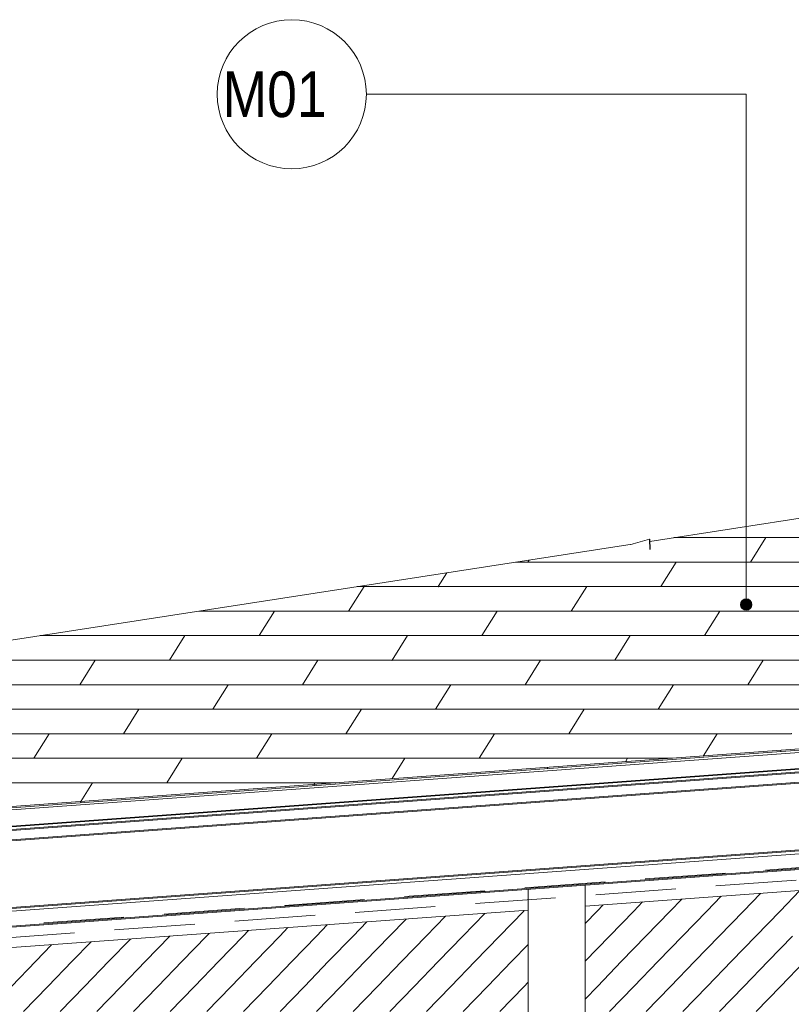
# Model space of a CAD drawing. Header units: millimetres. Extents: x -65 to 293624, y -1905 to 31061.
# Tile 100 of 256: x 49252 to 51283, y 20609 to 23201. Entities that reach past the tile are written whole.
import ezdxf

# ---------------------------------------------------------------- set-up
doc = ezdxf.new("R2010")
doc.units = ezdxf.units.MM
doc.header["$MEASUREMENT"] = 0
doc.linetypes.add('Hidden Line', pattern=[317.5, 211.666667, -105.833333])
for name, color, linetype in [('00 2D joon.AR', 7, 'Continuous'), ('00 Silt sein.AR', 7, 'Continuous'), ('1236 Katuslaed.AR', 7, 'Continuous'), ('1248 Vihmaveerennid.AR', 7, 'Continuous'), ('1253 Terrassipostid.AR', 7, 'Continuous'), ('1263 Katuse alusserv.AR', 7, 'Continuous'), ('1263 Katusekate - plekk.AR', 7, 'Continuous')]:
    doc.layers.add(name, color=color, linetype=linetype)
doc.styles.add('GENERATED_STYLE_4', font='txt', dxfattribs={"width": 0.84})

# ---------------------------------------------------------------- blocks, each defined once
blk = doc.blocks.new('Section Element_14_2', base_point=(-38239, 12361.4))
at = {"layer": '1253 Terrassipostid.AR', "color": 7, "linetype": 'Continuous', "lineweight": 13}
for p, q in [((50590.6, 20911.8), (50590.6, 13215.3)), ((50740.6, 13293.7), (50740.6, 20922.7))]:
    blk.add_line(p, q, dxfattribs=at)
blk = doc.blocks.new('*X286', base_point=(-38239, 12361.4))
at = {"layer": '1263 Katuse alusserv.AR', "color": 7, "linetype": 'Continuous', "lineweight": 13}
for p, q in [((50269.4, 20833.7), (50226, 20788.9)), ((50269.4, 20833.7), (50226, 20788.9)), ((50373.1, 20841.2), (50322.4, 20788.9)), ((50373.1, 20841.2), (50322.4, 20788.9)), ((50476.7, 20848.8), (50418.8, 20788.9)), ((50476.7, 20848.8), (50418.8, 20788.9)), ((50579.2, 20855), (50515.2, 20788.9)), ((50579.2, 20855), (50515.2, 20788.9)), ((50580.4, 20856.3), (50579.2, 20855)), ((50580.4, 20856.3), (50579.2, 20855)), ((49958.4, 20811.2), (49936.7, 20788.9)), ((49958.4, 20811.2), (49936.7, 20788.9)), ((50062, 20818.7), (50033.1, 20788.9)), ((50062, 20818.7), (50033.1, 20788.9)), ((50165.7, 20826.2), (50129.6, 20788.9)), ((50165.7, 20826.2), (50129.6, 20788.9)), ((49543.6, 20781.2), (49487.1, 20722.8)), ((49543.6, 20781.2), (49487.1, 20722.8)), ((49647.3, 20788.7), (49583.5, 20722.8)), ((49647.3, 20788.7), (49583.5, 20722.8)), ((49743.9, 20788.9), (49679.9, 20722.8)), ((49743.9, 20788.9), (49679.9, 20722.8)), ((49751, 20796.2), (49743.9, 20788.9)), ((49751, 20796.2), (49743.9, 20788.9)), ((49840.3, 20788.9), (49776.3, 20722.8)), ((49840.3, 20788.9), (49776.3, 20722.8)), ((49854.7, 20803.7), (49840.3, 20788.9)), ((49854.7, 20803.7), (49840.3, 20788.9)), ((49936.7, 20788.9), (49872.7, 20722.8)), ((49936.7, 20788.9), (49872.7, 20722.8)), ((50033.1, 20788.9), (49969.1, 20722.8)), ((50033.1, 20788.9), (49969.1, 20722.8)), ((50129.6, 20788.9), (50065.5, 20722.8)), ((50129.6, 20788.9), (50065.5, 20722.8)), ((50226, 20788.9), (50161.9, 20722.8)), ((50226, 20788.9), (50161.9, 20722.8)), ((50322.4, 20788.9), (50258.4, 20722.8)), ((50322.4, 20788.9), (50258.4, 20722.8)), ((50418.8, 20788.9), (50354.8, 20722.8)), ((50418.8, 20788.9), (50354.8, 20722.8)), ((50515.2, 20788.9), (50451.2, 20722.8)), ((50515.2, 20788.9), (50451.2, 20722.8)), ((49336.3, 20766.2), (49294.3, 20722.8)), ((49336.3, 20766.2), (49294.3, 20722.8)), ((49440, 20773.7), (49390.7, 20722.8)), ((49440, 20773.7), (49390.7, 20722.8)), ((50590.6, 20767.2), (50547.6, 20722.8)), ((50590.6, 20767.2), (50547.6, 20722.8)), ((49294.3, 20722.8), (49230.2, 20656.6)), ((49294.3, 20722.8), (49230.2, 20656.6)), ((49390.7, 20722.8), (49326.6, 20656.6)), ((49390.7, 20722.8), (49326.6, 20656.6)), ((49487.1, 20722.8), (49423.1, 20656.6)), ((49487.1, 20722.8), (49423.1, 20656.6)), ((49583.5, 20722.8), (49519.5, 20656.6)), ((49583.5, 20722.8), (49519.5, 20656.6)), ((49679.9, 20722.8), (49615.9, 20656.6)), ((49679.9, 20722.8), (49615.9, 20656.6)), ((49776.3, 20722.8), (49712.3, 20656.6)), ((49776.3, 20722.8), (49712.3, 20656.6)), ((49872.7, 20722.8), (49808.7, 20656.6)), ((49872.7, 20722.8), (49808.7, 20656.6)), ((49969.1, 20722.8), (49905.1, 20656.6)), ((49969.1, 20722.8), (49905.1, 20656.6)), ((50065.5, 20722.8), (50001.5, 20656.6)), ((50065.5, 20722.8), (50001.5, 20656.6)), ((50161.9, 20722.8), (50097.9, 20656.6)), ((50161.9, 20722.8), (50097.9, 20656.6)), ((50258.4, 20722.8), (50194.3, 20656.6)), ((50258.4, 20722.8), (50194.3, 20656.6)), ((50354.8, 20722.8), (50290.7, 20656.6)), ((50354.8, 20722.8), (50290.7, 20656.6)), ((50451.2, 20722.8), (50387.2, 20656.6)), ((50451.2, 20722.8), (50387.2, 20656.6)), ((50547.6, 20722.8), (50483.6, 20656.6)), ((50547.6, 20722.8), (50483.6, 20656.6)), ((49326.6, 20656.6), (49262.6, 20590.5)), ((49326.6, 20656.6), (49262.6, 20590.5)), ((49423.1, 20656.6), (49359, 20590.5)), ((49423.1, 20656.6), (49359, 20590.5)), ((49519.5, 20656.6), (49455.4, 20590.5)), ((49519.5, 20656.6), (49455.4, 20590.5)), ((49615.9, 20656.6), (49551.9, 20590.5)), ((49615.9, 20656.6), (49551.9, 20590.5)), ((49712.3, 20656.6), (49648.3, 20590.5)), ((49712.3, 20656.6), (49648.3, 20590.5)), ((49808.7, 20656.6), (49744.7, 20590.5)), ((49808.7, 20656.6), (49744.7, 20590.5)), ((49905.1, 20656.6), (49841.1, 20590.5)), ((49905.1, 20656.6), (49841.1, 20590.5)), ((50001.5, 20656.6), (49937.5, 20590.5)), ((50001.5, 20656.6), (49937.5, 20590.5)), ((50097.9, 20656.6), (50033.9, 20590.5)), ((50097.9, 20656.6), (50033.9, 20590.5)), ((50194.3, 20656.6), (50130.3, 20590.5)), ((50194.3, 20656.6), (50130.3, 20590.5)), ((50290.7, 20656.6), (50226.7, 20590.5)), ((50290.7, 20656.6), (50226.7, 20590.5)), ((50387.2, 20656.6), (50323.1, 20590.5)), ((50387.2, 20656.6), (50323.1, 20590.5)), ((50483.6, 20656.6), (50419.5, 20590.5)), ((50483.6, 20656.6), (50419.5, 20590.5)), ((50580, 20656.6), (50516, 20590.5)), ((50580, 20656.6), (50516, 20590.5)), ((50590.6, 20667.6), (50580, 20656.6)), ((50590.6, 20667.6), (50580, 20656.6))]:
    blk.add_line(p, q, dxfattribs=at)
blk = doc.blocks.new('*X287', base_point=(-38239, 12361.4))
at = {"layer": '1263 Katuse alusserv.AR', "color": 7, "linetype": 'Continuous', "lineweight": 13}
for p, q in [((50269.4, 20833.7), (50226, 20788.9)), ((50269.4, 20833.7), (50226, 20788.9)), ((50373.1, 20841.2), (50322.4, 20788.9)), ((50373.1, 20841.2), (50322.4, 20788.9)), ((50476.7, 20848.8), (50418.8, 20788.9)), ((50476.7, 20848.8), (50418.8, 20788.9)), ((50579.2, 20855), (50515.2, 20788.9)), ((50579.2, 20855), (50515.2, 20788.9)), ((50580.4, 20856.3), (50579.2, 20855)), ((50580.4, 20856.3), (50579.2, 20855)), ((49958.4, 20811.2), (49936.7, 20788.9)), ((49958.4, 20811.2), (49936.7, 20788.9)), ((50062, 20818.7), (50033.1, 20788.9)), ((50062, 20818.7), (50033.1, 20788.9)), ((50165.7, 20826.2), (50129.6, 20788.9)), ((50165.7, 20826.2), (50129.6, 20788.9)), ((49543.6, 20781.2), (49487.1, 20722.8)), ((49543.6, 20781.2), (49487.1, 20722.8)), ((49647.3, 20788.7), (49583.5, 20722.8)), ((49647.3, 20788.7), (49583.5, 20722.8)), ((49743.9, 20788.9), (49679.9, 20722.8)), ((49743.9, 20788.9), (49679.9, 20722.8)), ((49751, 20796.2), (49743.9, 20788.9)), ((49751, 20796.2), (49743.9, 20788.9)), ((49840.3, 20788.9), (49776.3, 20722.8)), ((49840.3, 20788.9), (49776.3, 20722.8)), ((49854.7, 20803.7), (49840.3, 20788.9)), ((49854.7, 20803.7), (49840.3, 20788.9)), ((49936.7, 20788.9), (49872.7, 20722.8)), ((49936.7, 20788.9), (49872.7, 20722.8)), ((50033.1, 20788.9), (49969.1, 20722.8)), ((50033.1, 20788.9), (49969.1, 20722.8)), ((50129.6, 20788.9), (50065.5, 20722.8)), ((50129.6, 20788.9), (50065.5, 20722.8)), ((50226, 20788.9), (50161.9, 20722.8)), ((50226, 20788.9), (50161.9, 20722.8)), ((50322.4, 20788.9), (50258.4, 20722.8)), ((50322.4, 20788.9), (50258.4, 20722.8)), ((50418.8, 20788.9), (50354.8, 20722.8)), ((50418.8, 20788.9), (50354.8, 20722.8)), ((50515.2, 20788.9), (50451.2, 20722.8)), ((50515.2, 20788.9), (50451.2, 20722.8)), ((49336.3, 20766.2), (49294.3, 20722.8)), ((49336.3, 20766.2), (49294.3, 20722.8)), ((49440, 20773.7), (49390.7, 20722.8)), ((49440, 20773.7), (49390.7, 20722.8)), ((50590.6, 20767.2), (50547.6, 20722.8)), ((50590.6, 20767.2), (50547.6, 20722.8)), ((49294.3, 20722.8), (49230.2, 20656.6)), ((49294.3, 20722.8), (49230.2, 20656.6)), ((49390.7, 20722.8), (49326.6, 20656.6)), ((49390.7, 20722.8), (49326.6, 20656.6)), ((49487.1, 20722.8), (49423.1, 20656.6)), ((49487.1, 20722.8), (49423.1, 20656.6)), ((49583.5, 20722.8), (49519.5, 20656.6)), ((49583.5, 20722.8), (49519.5, 20656.6)), ((49679.9, 20722.8), (49615.9, 20656.6)), ((49679.9, 20722.8), (49615.9, 20656.6)), ((49776.3, 20722.8), (49712.3, 20656.6)), ((49776.3, 20722.8), (49712.3, 20656.6)), ((49872.7, 20722.8), (49808.7, 20656.6)), ((49872.7, 20722.8), (49808.7, 20656.6)), ((49969.1, 20722.8), (49905.1, 20656.6)), ((49969.1, 20722.8), (49905.1, 20656.6)), ((50065.5, 20722.8), (50001.5, 20656.6)), ((50065.5, 20722.8), (50001.5, 20656.6)), ((50161.9, 20722.8), (50097.9, 20656.6)), ((50161.9, 20722.8), (50097.9, 20656.6)), ((50258.4, 20722.8), (50194.3, 20656.6)), ((50258.4, 20722.8), (50194.3, 20656.6)), ((50354.8, 20722.8), (50290.7, 20656.6)), ((50354.8, 20722.8), (50290.7, 20656.6)), ((50451.2, 20722.8), (50387.2, 20656.6)), ((50451.2, 20722.8), (50387.2, 20656.6)), ((50547.6, 20722.8), (50483.6, 20656.6)), ((50547.6, 20722.8), (50483.6, 20656.6)), ((49326.6, 20656.6), (49262.6, 20590.5)), ((49326.6, 20656.6), (49262.6, 20590.5)), ((49423.1, 20656.6), (49359, 20590.5)), ((49423.1, 20656.6), (49359, 20590.5)), ((49519.5, 20656.6), (49455.4, 20590.5)), ((49519.5, 20656.6), (49455.4, 20590.5)), ((49615.9, 20656.6), (49551.9, 20590.5)), ((49615.9, 20656.6), (49551.9, 20590.5)), ((49712.3, 20656.6), (49648.3, 20590.5)), ((49712.3, 20656.6), (49648.3, 20590.5)), ((49808.7, 20656.6), (49744.7, 20590.5)), ((49808.7, 20656.6), (49744.7, 20590.5)), ((49905.1, 20656.6), (49841.1, 20590.5)), ((49905.1, 20656.6), (49841.1, 20590.5)), ((50001.5, 20656.6), (49937.5, 20590.5)), ((50001.5, 20656.6), (49937.5, 20590.5)), ((50097.9, 20656.6), (50033.9, 20590.5)), ((50097.9, 20656.6), (50033.9, 20590.5)), ((50194.3, 20656.6), (50130.3, 20590.5)), ((50194.3, 20656.6), (50130.3, 20590.5)), ((50290.7, 20656.6), (50226.7, 20590.5)), ((50290.7, 20656.6), (50226.7, 20590.5)), ((50387.2, 20656.6), (50323.1, 20590.5)), ((50387.2, 20656.6), (50323.1, 20590.5)), ((50483.6, 20656.6), (50419.5, 20590.5)), ((50483.6, 20656.6), (50419.5, 20590.5)), ((50580, 20656.6), (50516, 20590.5)), ((50580, 20656.6), (50516, 20590.5)), ((50590.6, 20667.6), (50580, 20656.6)), ((50590.6, 20667.6), (50580, 20656.6))]:
    blk.add_line(p, q, dxfattribs=at)
blk = doc.blocks.new('*X288', base_point=(-38239, 12361.4))
at = {"layer": '1263 Katuse alusserv.AR', "color": 7, "linetype": 'Continuous', "lineweight": 13}
for p, q in [((50995.1, 20886.3), (50964.9, 20855)), ((50995.1, 20886.3), (50964.9, 20855)), ((51098.8, 20893.8), (51061.3, 20855)), ((51098.8, 20893.8), (51061.3, 20855)), ((51202.5, 20901.3), (51157.7, 20855)), ((51202.5, 20901.3), (51157.7, 20855)), ((51306.1, 20908.8), (51254.1, 20855)), ((51306.1, 20908.8), (51254.1, 20855)), ((50787.8, 20871.3), (50772, 20855)), ((50787.8, 20871.3), (50772, 20855)), ((50891.4, 20878.8), (50868.4, 20855)), ((50891.4, 20878.8), (50868.4, 20855)), ((50772, 20855), (50740.6, 20822.5)), ((50772, 20855), (50740.6, 20822.5)), ((50868.4, 20855), (50804.4, 20788.9)), ((50868.4, 20855), (50804.4, 20788.9)), ((50964.9, 20855), (50900.8, 20788.9)), ((50964.9, 20855), (50900.8, 20788.9)), ((51061.3, 20855), (50997.2, 20788.9)), ((51061.3, 20855), (50997.2, 20788.9)), ((51157.7, 20855), (51093.7, 20788.9)), ((51157.7, 20855), (51093.7, 20788.9)), ((51254.1, 20855), (51190.1, 20788.9)), ((51254.1, 20855), (51190.1, 20788.9)), ((50804.4, 20788.9), (50740.6, 20722.9)), ((50804.4, 20788.9), (50740.6, 20722.9)), ((50900.8, 20788.9), (50836.8, 20722.8)), ((50900.8, 20788.9), (50836.8, 20722.8)), ((50997.2, 20788.9), (50933.2, 20722.8)), ((50997.2, 20788.9), (50933.2, 20722.8)), ((51093.7, 20788.9), (51029.6, 20722.8)), ((51093.7, 20788.9), (51029.6, 20722.8)), ((51190.1, 20788.9), (51126, 20722.8)), ((51190.1, 20788.9), (51126, 20722.8)), ((51286.5, 20788.9), (51222.5, 20722.8)), ((51286.5, 20788.9), (51222.5, 20722.8)), ((50836.8, 20722.8), (50772.8, 20656.6)), ((50836.8, 20722.8), (50772.8, 20656.6)), ((50933.2, 20722.8), (50869.2, 20656.6)), ((50933.2, 20722.8), (50869.2, 20656.6)), ((51029.6, 20722.8), (50965.6, 20656.6)), ((51029.6, 20722.8), (50965.6, 20656.6)), ((51126, 20722.8), (51062, 20656.6)), ((51126, 20722.8), (51062, 20656.6)), ((51222.5, 20722.8), (51158.4, 20656.6)), ((51222.5, 20722.8), (51158.4, 20656.6)), ((51318.9, 20722.8), (51254.8, 20656.6)), ((51318.9, 20722.8), (51254.8, 20656.6)), ((50772.8, 20656.6), (50740.6, 20623.4)), ((50772.8, 20656.6), (50740.6, 20623.4)), ((50869.2, 20656.6), (50805.2, 20590.5)), ((50869.2, 20656.6), (50805.2, 20590.5)), ((50965.6, 20656.6), (50901.6, 20590.5)), ((50965.6, 20656.6), (50901.6, 20590.5)), ((51062, 20656.6), (50998, 20590.5)), ((51062, 20656.6), (50998, 20590.5)), ((51158.4, 20656.6), (51094.4, 20590.5)), ((51158.4, 20656.6), (51094.4, 20590.5)), ((51254.8, 20656.6), (51190.8, 20590.5)), ((51254.8, 20656.6), (51190.8, 20590.5))]:
    blk.add_line(p, q, dxfattribs=at)
blk = doc.blocks.new('*X289', base_point=(-38239, 12361.4))
at = {"layer": '1263 Katuse alusserv.AR', "color": 7, "linetype": 'Continuous', "lineweight": 13}
for p, q in [((50995.1, 20886.3), (50964.9, 20855)), ((50995.1, 20886.3), (50964.9, 20855)), ((51098.8, 20893.8), (51061.3, 20855)), ((51098.8, 20893.8), (51061.3, 20855)), ((51202.5, 20901.3), (51157.7, 20855)), ((51202.5, 20901.3), (51157.7, 20855)), ((51306.1, 20908.8), (51254.1, 20855)), ((51306.1, 20908.8), (51254.1, 20855)), ((50787.8, 20871.3), (50772, 20855)), ((50787.8, 20871.3), (50772, 20855)), ((50891.4, 20878.8), (50868.4, 20855)), ((50891.4, 20878.8), (50868.4, 20855)), ((50772, 20855), (50740.6, 20822.5)), ((50772, 20855), (50740.6, 20822.5)), ((50868.4, 20855), (50804.4, 20788.9)), ((50868.4, 20855), (50804.4, 20788.9)), ((50964.9, 20855), (50900.8, 20788.9)), ((50964.9, 20855), (50900.8, 20788.9)), ((51061.3, 20855), (50997.2, 20788.9)), ((51061.3, 20855), (50997.2, 20788.9)), ((51157.7, 20855), (51093.7, 20788.9)), ((51157.7, 20855), (51093.7, 20788.9)), ((51254.1, 20855), (51190.1, 20788.9)), ((51254.1, 20855), (51190.1, 20788.9)), ((50804.4, 20788.9), (50740.6, 20722.9)), ((50804.4, 20788.9), (50740.6, 20722.9)), ((50900.8, 20788.9), (50836.8, 20722.8)), ((50900.8, 20788.9), (50836.8, 20722.8)), ((50997.2, 20788.9), (50933.2, 20722.8)), ((50997.2, 20788.9), (50933.2, 20722.8)), ((51093.7, 20788.9), (51029.6, 20722.8)), ((51093.7, 20788.9), (51029.6, 20722.8)), ((51190.1, 20788.9), (51126, 20722.8)), ((51190.1, 20788.9), (51126, 20722.8)), ((51286.5, 20788.9), (51222.5, 20722.8)), ((51286.5, 20788.9), (51222.5, 20722.8)), ((50836.8, 20722.8), (50772.8, 20656.6)), ((50836.8, 20722.8), (50772.8, 20656.6)), ((50933.2, 20722.8), (50869.2, 20656.6)), ((50933.2, 20722.8), (50869.2, 20656.6)), ((51029.6, 20722.8), (50965.6, 20656.6)), ((51029.6, 20722.8), (50965.6, 20656.6)), ((51126, 20722.8), (51062, 20656.6)), ((51126, 20722.8), (51062, 20656.6)), ((51222.5, 20722.8), (51158.4, 20656.6)), ((51222.5, 20722.8), (51158.4, 20656.6)), ((51318.9, 20722.8), (51254.8, 20656.6)), ((51318.9, 20722.8), (51254.8, 20656.6)), ((50772.8, 20656.6), (50740.6, 20623.4)), ((50772.8, 20656.6), (50740.6, 20623.4)), ((50869.2, 20656.6), (50805.2, 20590.5)), ((50869.2, 20656.6), (50805.2, 20590.5)), ((50965.6, 20656.6), (50901.6, 20590.5)), ((50965.6, 20656.6), (50901.6, 20590.5)), ((51062, 20656.6), (50998, 20590.5)), ((51062, 20656.6), (50998, 20590.5)), ((51158.4, 20656.6), (51094.4, 20590.5)), ((51158.4, 20656.6), (51094.4, 20590.5)), ((51254.8, 20656.6), (51190.8, 20590.5)), ((51254.8, 20656.6), (51190.8, 20590.5))]:
    blk.add_line(p, q, dxfattribs=at)
blk = doc.blocks.new('Section Element_244_2', base_point=(-38239, 12361.4))
at = {"layer": '1263 Katuse alusserv.AR', "lineweight": 0}
for name in ['*X288', '*X289', '*X286', '*X287']:
    blk.add_blockref(name, (-38239, 12361.4), dxfattribs=at)
blk = doc.blocks.new('Section Element_245_2', base_point=(-38239, 12361.4))
at = {"layer": '1248 Vihmaveerennid.AR', "color": 7, "linetype": 'Continuous', "lineweight": 13}
for p, q in [((50909.9, 21833.7), (50861.3, 21819.7)), ((50911.2, 21806), (50909.9, 21833.7)), ((50909.9, 21833.7), (50910.6, 21833.7)), ((50910.6, 21833.7), (50911.9, 21806.3))]:
    blk.add_line(p, q, dxfattribs=at)
blk = doc.blocks.new('Section Element_247_2', base_point=(-38239, 12361.4))
at = {"layer": '1248 Vihmaveerennid.AR', "color": 7, "linetype": 'Continuous', "lineweight": 13}
for p, q in [((43896.7, 20736.8), (63099, 22140.4)), ((43896.7, 20730.9), (63099, 22134.5)), ((43896.7, 20688.6), (63114.5, 22093.3)), ((43896.7, 20686.4), (63114.8, 22091.1)), ((43896.7, 20680), (63115.4, 22084.8)), ((43896.7, 20676.8), (63100.2, 22080.4)), ((43896.7, 20652.3), (63105.3, 22056.4)), ((43896.7, 20649.8), (63108.4, 22054)), ((43896.7, 20474.4), (63171.2, 21883.3)), ((43896.7, 20471.7), (63174.2, 21880.8)), ((44135.6, 20481.9), (63115.6, 21869.2)), ((44135.6, 20443.1), (63115.6, 21830.4)), ((44135.6, 20439.9), (63115.6, 21827.3))]:
    blk.add_line(p, q, dxfattribs=at)
blk = doc.blocks.new('*X332', base_point=(-38239, 12361.4))
at = {"layer": '1263 Katusekate - plekk.AR', "color": 7, "linetype": 'Continuous', "lineweight": 13}
for p, q in [((50974.3, 21837.6), (51607.1, 21837.6)), ((51216.4, 21837.6), (51175.9, 21773.1)), ((51175.9, 21773.1), (50557.3, 21773.1)), ((50557.3, 21773.1), (50589.8, 21773.1)), ((50593.3, 21778.6), (50589.8, 21773.1)), ((50589.8, 21773.1), (51371.3, 21773.1)), ((50980.5, 21773.1), (50940.1, 21708.6)), ((51566.7, 21773.1), (51175.9, 21773.1)), ((50376.9, 21745.1), (50353.9, 21708.6)), ((50158.6, 21708.6), (50118.1, 21644.1)), ((50140.3, 21708.6), (50353.9, 21708.6)), ((50140.3, 21708.6), (50353.9, 21708.6)), ((50353.9, 21708.6), (51135.4, 21708.6)), ((50353.9, 21708.6), (51526.2, 21708.6)), ((50744.7, 21708.6), (50704.2, 21644.1)), ((51135.4, 21708.6), (51526.2, 21708.6)), ((49723.4, 21644.1), (50313.5, 21644.1)), ((49922.7, 21644.1), (49882.2, 21579.6)), ((50313.5, 21644.1), (51485.7, 21644.1)), ((50508.8, 21644.1), (50468.4, 21579.6)), ((51095, 21644.1), (51054.5, 21579.6)), ((49882.2, 21579.6), (49306.4, 21579.6)), ((49306.4, 21579.6), (50077.6, 21579.6)), ((49686.9, 21579.6), (49646.4, 21515)), ((50273, 21579.6), (49882.2, 21579.6)), ((50077.6, 21579.6), (50273, 21579.6)), ((50273, 21579.6), (50232.5, 21515)), ((51054.5, 21579.6), (50273, 21579.6)), ((50273, 21579.6), (50468.4, 21579.6)), ((50468.4, 21579.6), (51249.9, 21579.6)), ((50859.1, 21579.6), (50818.7, 21515)), ((51445.3, 21579.6), (51054.5, 21579.6)), ((51249.9, 21579.6), (51445.3, 21579.6)), ((49060.3, 21515), (49841.8, 21515)), ((49060.3, 21515), (50232.5, 21515)), ((49451, 21515), (49410.6, 21450.5)), ((49841.8, 21515), (50232.5, 21515)), ((50037.1, 21515), (49996.7, 21450.5)), ((50232.5, 21515), (51014, 21515)), ((50232.5, 21515), (51404.8, 21515)), ((50623.3, 21515), (50582.8, 21450.5)), ((51014, 21515), (51404.8, 21515)), ((51209.4, 21515), (51168.9, 21450.5)), ((49019.8, 21450.5), (50192.1, 21450.5)), ((49801.3, 21450.5), (49760.8, 21386)), ((50192.1, 21450.5), (51364.3, 21450.5)), ((50387.4, 21450.5), (50347, 21386)), ((50973.6, 21450.5), (50933.1, 21386)), ((49760.8, 21386), (48979.3, 21386)), ((49174.7, 21386), (49956.2, 21386)), ((49565.5, 21386), (49525, 21321.5)), ((50151.6, 21386), (49760.8, 21386)), ((49956.2, 21386), (50151.6, 21386)), ((50151.6, 21386), (50111.1, 21321.5)), ((50933.1, 21386), (50151.6, 21386)), ((50151.6, 21386), (50347, 21386)), ((50347, 21386), (51128.5, 21386)), ((50737.7, 21386), (50697.3, 21321.5)), ((51323.9, 21386), (50933.1, 21386)), ((51128.5, 21386), (51323.9, 21386)), ((48938.9, 21321.5), (49720.4, 21321.5)), ((48938.9, 21321.5), (50111.1, 21321.5)), ((49329.6, 21321.5), (49289.1, 21257)), ((49720.4, 21321.5), (50111.1, 21321.5)), ((49915.7, 21321.5), (49875.3, 21257)), ((50111.1, 21321.5), (50892.6, 21321.5)), ((50111.1, 21321.5), (51283.4, 21321.5)), ((50501.9, 21321.5), (50461.4, 21257)), ((50892.6, 21321.5), (51283.4, 21321.5)), ((51088, 21321.5), (51051.2, 21262.9)), ((48898.4, 21257), (50070.7, 21257)), ((49679.9, 21257), (49639.4, 21192.5)), ((50070.7, 21257), (50970.4, 21257)), ((50266, 21257), (50232.3, 21203.3)), ((50852.2, 21257), (50846.5, 21248)), ((49639.4, 21192.5), (48857.9, 21192.5)), ((49053.3, 21192.5), (49834.8, 21192.5)), ((49444.1, 21192.5), (49413.4, 21143.6)), ((50030.2, 21192.5), (49639.4, 21192.5)), ((49834.8, 21192.5), (50030.2, 21192.5)), ((50030.2, 21192.5), (50027.6, 21188.4)), ((50084.8, 21192.5), (50030.2, 21192.5)), ((50030.2, 21192.5), (50084.8, 21192.5))]:
    blk.add_line(p, q, dxfattribs=at)
for p in [(50353.9, 21708.6), (50353.9, 21708.6), (50353.9, 21708.6), (50353.9, 21708.6), (50232.5, 21515), (50232.5, 21515), (50232.5, 21515), (50232.5, 21515), (50111.1, 21321.5), (50111.1, 21321.5), (50111.1, 21321.5), (50111.1, 21321.5), (51283.4, 21321.5), (51283.4, 21321.5)]:
    blk.add_point(p, dxfattribs=at)
blk = doc.blocks.new('*X333', base_point=(-38239, 12361.4))
at = {"layer": '1263 Katusekate - plekk.AR', "color": 7, "linetype": 'Continuous', "lineweight": 13}
for p, q in [((51256, 21277.8), (51256, 21274.7)), ((50641.8, 21233.1), (50641.8, 21229.8)), ((50027.6, 21188.4), (50027.6, 21185)), ((49413.4, 21143.6), (49413.4, 21140.1))]:
    blk.add_line(p, q, dxfattribs=at)
blk = doc.blocks.new('Section Element_274_2', base_point=(-38239, 12361.4))
at = {"layer": '1263 Katusekate - plekk.AR', "color": 7, "linetype": 'Continuous', "lineweight": 13}
for p, q in [((56084.5, 22628.1), (50910.9, 21827.8)), ((43885.6, 20741), (63099, 22140.4)), ((50864.4, 21820.6), (43885.6, 20741))]:
    blk.add_line(p, q, dxfattribs=at)
at = {"layer": '1263 Katusekate - plekk.AR', "lineweight": 0}
for name in ['*X332', '*X333']:
    blk.add_blockref(name, (-38239, 12361.4), dxfattribs=at)
blk = doc.blocks.new('Section Element_348_2', base_point=(-38239, 12361.4))
at = {"layer": '1236 Katuslaed.AR', "color": 7, "linetype": 'Continuous', "lineweight": 13}
for p, q in [((52790.6, 21016.3), (50740.6, 20867.9)), ((50590.6, 20857), (48540.6, 20708.6))]:
    blk.add_line(p, q, dxfattribs=at)
blk = doc.blocks.new('Label_2_2', base_point=(51164.7, 21661.4))
at = {"layer": '00 Silt sein.AR', "linetype": 'Continuous', "lineweight": 0, "true_color": 0x000000}
blk.add_hatch(color=178, dxfattribs=at).paths.add_polyline_path([(51149.7, 21661.4), (51150.8, 21655.7), (51154.1, 21650.8), (51158.9, 21647.5), (51164.7, 21646.4), (51170.4, 21647.5), (51175.3, 21650.8), (51178.5, 21655.7), (51179.7, 21661.4), (51178.5, 21667.1), (51175.3, 21672), (51170.4, 21675.3), (51164.7, 21676.4), (51158.9, 21675.3), (51154.1, 21672), (51150.8, 21667.1)])
at = {"layer": '00 Silt sein.AR', "color": 7, "linetype": 'Continuous', "lineweight": 13}
for p, q in [((51164.7, 23004.3), (50164.7, 23004.3)), ((51164.7, 21676.4), (51164.7, 23004.3))]:
    blk.add_line(p, q, dxfattribs=at)
at = {"layer": '00 Silt sein.AR', "color": 7, "linetype": 'Continuous', "lineweight": 13, "flags": 128}
blk.add_lwpolyline([(50164.7, 23004.3, 1), (49772.2, 23004.3, 1)], format="xyb", close=True, dxfattribs=at)
at = {"layer": '00 Silt sein.AR', "color": 7, "linetype": 'Continuous', "lineweight": 13}
blk.add_circle((51164.7, 21661.4), 15, dxfattribs=at)
at = {"layer": '00 Silt sein.AR', "color": 7, "lineweight": 13, "insert": (49968.5, 23064.3), "char_height": 120, "attachment_point": 2, "style": 'GENERATED_STYLE_4'}
blk.add_mtext('\\A1;{\\pqc;\\pt0,20000;\\fArial|b0|i0|c0|p34;M01 \\fArial|b0|i0|c0|p34;\\A1{\\H.66x;\\S^  ;}\\fArial|b0|i0|c0|p34;\\fArial|b0|i0|c0|p34;\\A1{\\H.66x;\\S^  ;}\\fArial|b0|i0|c0|p34;\\fArial|b0|i0|c0|p34;\\fArial|b0|i0|c0|p34;\\fArial|b0|i0|c0|p34;\\fArial|b0|i0|c0|p34;\\fArial|b0|i0|c0|p34;\\fArial|b0|i0|c0|p34;\\fArial|b0|i0|c0|p34;\\fArial|b0|i0|c0|p34;\\fArial|b0|i0|c0|p34;\\fArial|b0|i0|c0|p34;\\fArial|b0|i0|c0|p34;\\fArial|b0|i0|c0|p34;\\fArial|b0|i0|c0|p34;\\fArial|b0|i0|c0|p34;\\fArial|b0|i0|c0|p34;\\fArial|b0|i0|c0|p34;\\fArial|b0|i0|c0|p34;\\fArial|b0|i0|c0|p34;\\fArial|b0|i0|c0|p34;\\fArial|b0|i0|c0|p34;\\fArial|b0|i0|c0|p34;\\fArial|b0|i0|c0|p34;\\fArial|b0|i0|c0|p34;\\fArial|b0|i0|c0|p34;\\fArial|b0|i0|c0|p34;\\fArial|b0|i0|c0|p34;\\fArial|b0|i0|c0|p34;\\fArial|b0|i0|c0|p34;\\fArial|b0|i0|c0|p34;\\fArial|b0|i0|c0|p34;\\fArial|b0|i0|c0|p34;\\fArial|b0|i0|c0|p34;\\fArial|b0|i0|c0|p34;\\fArial|b0|i0|c0|p34;\\fArial|b0|i0|c0|p34;\\fArial|b0|i0|c0|p34;\\fArial|b0|i0|c0|p34;\\fArial|b0|i0|c0|p34;\\fArial|b0|i0|c0|p34;\\fArial|b0|i0|c0|p34;\\fArial|b0|i0|c0|p34;\\fArial|b0|i0|c0|p34;\\fArial|b0|i0|c0|p34;}', dxfattribs=at)

msp = doc.modelspace()

# ---------------------------------------------------------------- linework, layer by layer
at = {"layer": '00 2D joon.AR', "color": 41, "linetype": 'Hidden Line', "lineweight": 13, "true_color": 0xffeda8, "flags": 128}
msp.add_lwpolyline([(44148.2, 20445.7), (44150.6, 20413.8), (63115.6, 21800.8), (63113.3, 21832.7)], close=True, dxfattribs=at)

# ---------------------------------------------------------------- block references
at = {"layer": '00 Silt sein.AR', "color": 7, "linetype": 'Continuous', "lineweight": 13}
msp.add_blockref('Label_2_2', (51164.7, 21661.4), dxfattribs=at)
at = {"layer": '1236 Katuslaed.AR', "lineweight": 0}
msp.add_blockref('Section Element_348_2', (-38239, 12361.4), dxfattribs=at)
at = {"layer": '1248 Vihmaveerennid.AR', "lineweight": 0}
for name in ['Section Element_247_2', 'Section Element_245_2']:
    msp.add_blockref(name, (-38239, 12361.4), dxfattribs=at)
at = {"layer": '1253 Terrassipostid.AR', "lineweight": 0}
msp.add_blockref('Section Element_14_2', (-38239, 12361.4), dxfattribs=at)
at = {"layer": '1263 Katuse alusserv.AR', "lineweight": 0}
msp.add_blockref('Section Element_244_2', (-38239, 12361.4), dxfattribs=at)
at = {"layer": '1263 Katusekate - plekk.AR', "lineweight": 0}
msp.add_blockref('Section Element_274_2', (-38239, 12361.4), dxfattribs=at)

doc.saveas('drawing.dxf')
